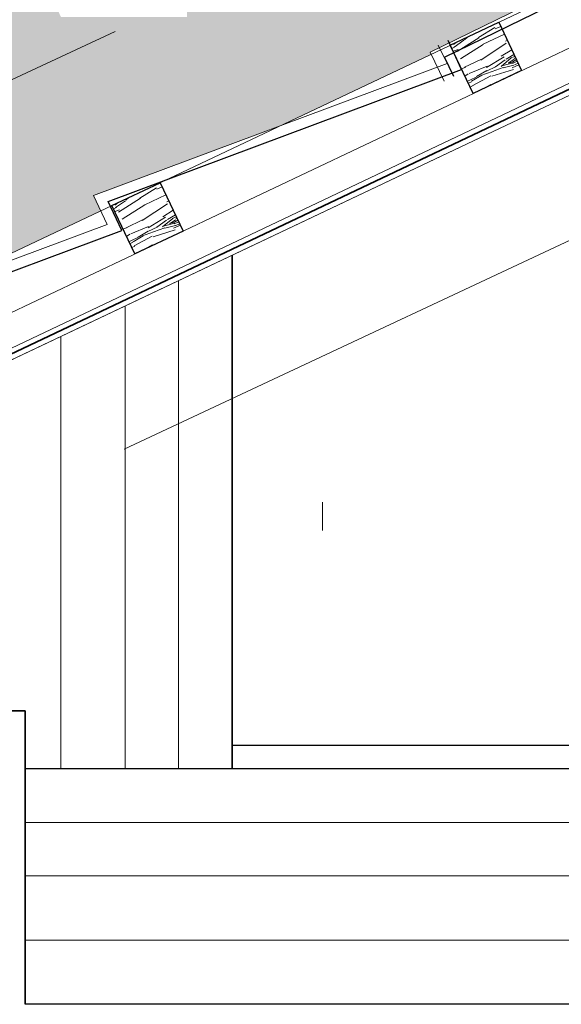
# Model space of a CAD drawing. Header units: millimetres. Extents: x -740 to 33545, y 5178 to 22494.
# Tile 218 of 250: x 12629 to 12679, y 13475 to 13567. Entities that reach past the tile are written whole.
import ezdxf
from ezdxf.lldxf.tags import DXFTag

# ---------------------------------------------------------------- set-up
doc = ezdxf.new("R2010")
doc.units = ezdxf.units.MM
doc.header["$MEASUREMENT"] = 0
for name, color, linetype, lineweight in [('A_istniejÄ…ce Ĺ›ciany', 252, 'Continuous', 35), ('A_izolacja', 252, 'Continuous', 9), ('A_l.przerywana', 252, 'ICAD_ISO03W100', 9), ('A_l.widokowa', 252, 'Continuous', 18), ('A_Ĺ›ciany projektowane', 252, 'Continuous', 35), ('l. przekrojowa', 252, 'Continuous', 30), ('l.widokowa', 252, 'Continuous', 15), ('l.wypeĹ‚nien', 252, 'Continuous', 5)]:
    doc.layers.add(name, color=color, linetype=linetype, lineweight=lineweight)
doc.linetypes.add('BATTING', pattern='A,0.00254,-2.54,[134,ltypeshp.shx,S=2.54,R=0,X=-2.54,Y=0],-5.08,[134,ltypeshp.shx,S=2.54,R=180,X=2.54,Y=0],-2.54', length=10.16254)
tags = doc.linetypes.add('ICAD_ISO03W100', pattern=[30, 12, -18]).pattern_tags.tags
tags[6:7] = [DXFTag(74, 4), DXFTag(75, 0), DXFTag(340, '0'), DXFTag(46, 1.0), DXFTag(50, 0.0), DXFTag(44, 0.0), DXFTag(45, 0.0)]
tags[4:5] = [DXFTag(74, 4), DXFTag(75, 0), DXFTag(340, '0'), DXFTag(46, 1.0), DXFTag(50, 0.0), DXFTag(44, 0.0), DXFTag(45, 0.0)]

msp = doc.modelspace()

# ---------------------------------------------------------------- hatches: boundary and pattern name
msp.add_hatch(color=256).paths.add_polyline_path([(12620.78342540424, 13593.12575548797), (12586.2201179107, 13577.08441181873), (12601.26921351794, 13544.83634980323), (12635.83252101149, 13560.71231879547)])
at = {"layer": 'l.wypeĹ‚nien'}
h = msp.add_hatch(dxfattribs=at)
h.set_pattern_fill('SPANTILE', color=256, scale=17, style=0)
h.set_pattern_definition([(274.9697, (15.64, 17), (-16.99985221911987, 204.0000178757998), [15.699024, -376.776457]), (180, (17, 1.36), (-17, -17), [1.36, -15.64]), (0, (0, 0), (17, 17), [4.760000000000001, -12.24]), (90, (4.760000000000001, 0), (-17, 17), [1.7, -15.3]), (270, (15.64, 1.7), (17, -17), [1.7, -15.3]), (0, (15.64, 0), (17, 17), [1.36, -15.64]), (0, (0, 1.36), (17, 17), [3.4, -13.6]), (85.0303, (3.4, 1.36), (16.99985221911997, 204.0000178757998), [15.699024, -376.776457]), (52.69609999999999, (3.4, 2.21), (-220.9997601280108, -289.0001826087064), [4.488136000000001, -444.32475]), (18.4349, (6.12, 5.78), (34.00000738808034, 16.99997285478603), [4.300694, -49.458015]), (341.5651, (10.2, 7.14), (-34.00000738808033, 16.99997285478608), [4.300694, -49.458015]), (307.3039, (14.28, 5.78), (220.9997601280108, -289.0001826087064), [4.488136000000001, -444.32475]), (20.2249, (6.97, 4.59), (-186.9999534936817, -68.00014170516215), [3.442245, -340.781524]), (339.7751, (10.2, 5.78), (186.9999534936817, -68.00014170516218), [3.442245, -340.781524]), (307.4054, (13.43, 4.59), (170.0001691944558, -220.9998719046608), [3.638153, -360.177725]), (52.5946, (4.760000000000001, 1.7), (-170.0001691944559, -220.9998719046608), [3.638153, -360.177725])])
h.paths.add_polyline_path([(12147.08764404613, 13567.50853257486), (12147.08764404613, 13836.32213791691), (12792.00835975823, 13836.32213791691), (12958.3028535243, 13736.63013146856), (12954.8328404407, 13734.54989081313), (12938.12942972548, 13726.38951909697), (12938.9400197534, 13725.02229223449), (12924.83609426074, 13716.56711973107), (12907.37580881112, 13708.0369804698), (12908.10780380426, 13706.53866477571), (12894.79485047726, 13698.55767274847), (12878.09143976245, 13690.39730103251), (12878.90202979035, 13689.03007417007), (12864.7981042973, 13680.57490166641), (12847.33781884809, 13672.04476240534), (12848.06981384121, 13670.54644671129), (12834.75686051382, 13662.56545468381), (12818.05344979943, 13654.40508296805), (12818.86403982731, 13653.03785610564), (12804.76011433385, 13644.58268360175), (12794.91255788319, 13639.77170681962), (12794.91255788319, 13694.75633801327), (12794.91255788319, 13749.37993865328), (12740.28895724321, 13749.37993865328), (12740.28895724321, 13694.75633801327), (12794.91255788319, 13694.75633801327), (12794.91255788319, 13639.77170681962), (12787.29982888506, 13636.05254434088), (12788.03182387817, 13634.55422864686), (12774.71887055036, 13626.57323661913), (12758.0154598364, 13618.41286490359), (12758.82604986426, 13617.04563804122), (12744.72212437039, 13608.59046553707), (12727.26183892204, 13600.06032627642), (12727.99383391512, 13598.56201058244), (12714.68088058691, 13590.58101855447), (12697.97746987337, 13582.42064683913), (12698.78805990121, 13581.05341997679), (12684.68413440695, 13572.59824747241), (12674.26603075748, 13567.50853257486), (12644.52141418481, 13567.50853257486), (12644.52141418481, 13575.35155514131), (12644.52141418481, 13590.35155514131), (12644.52141418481, 13660.5311417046), (12649.52141418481, 13660.5311417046), (12649.52141418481, 13670.78437167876), (12649.52141418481, 13741.89548278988), (12480.14141418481, 13741.89548278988), (12480.14141418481, 13670.78437167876), (12480.14141418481, 13660.5311417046), (12485.14141418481, 13660.5311417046), (12485.14141418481, 13590.35155514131), (12485.14141418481, 13575.35155514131), (12485.14141418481, 13567.50853257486)])
h.paths.add_polyline_path([(12589.86294709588, 13831.57875862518), (12589.86294709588, 13795.60931519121), (12649.86294709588, 13795.60931519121), (12649.86294709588, 13831.57875862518), (12649.86294709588, 13835.58385138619), (12589.86294709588, 13835.58385138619)], flags=16)
h.paths.add_polyline_path([(12147.08764404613, 13567.50853257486), (12485.14141418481, 13567.50853257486), (12485.14141418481, 13567.35564110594), (12505.14141418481, 13567.35564110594), (12624.52141418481, 13567.35564110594), (12644.52141418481, 13567.35564110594), (12644.52141418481, 13567.50853257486), (12674.26603075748, 13567.50853257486), (12669.01249119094, 13564.9419408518), (12668.11386350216, 13564.50292057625), (12667.22384895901, 13564.06810821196), (12667.31549562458, 13563.88051726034), (12653.21090907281, 13557.19067664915), (12635.79462400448, 13550.6892452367), (12636.46875172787, 13549.24982962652), (12621.61109087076, 13542.20280399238), (12603.40562888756, 13535.40677590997), (12603.98881497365, 13533.84451454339), (12589.80597444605, 13527.11755787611), (12572.55449090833, 13520.67764623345), (12573.22223970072, 13519.25185108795), (12558.20615624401, 13512.12968521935), (12540.16549579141, 13505.39517690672), (12147.08764404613, 13505.39517690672)])
h.paths.add_polyline_path([(12574.31314116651, 13536.40224127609), (12604.74208173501, 13542.19035497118), (12601.52820575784, 13549.08843023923), (12597.96171997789, 13556.74332654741)], flags=16)
h.paths.add_polyline_path([(12480.14141418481, 13741.89548278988), (12480.14141418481, 13670.78437167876), (12649.52141418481, 13670.78437167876), (12649.52141418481, 13741.89548278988)])
h.paths.add_polyline_path([(12594.82637325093, 13574.55162556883), (12604.52611843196, 13553.65454187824), (12638.15075749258, 13569.2620034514), (12628.45101231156, 13590.15908714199)], flags=24)
h = msp.add_hatch(dxfattribs=at)
h.set_pattern_fill('WOOD8', color=256, scale=9.999999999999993, angle=25.37510224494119, style=0)
h.set_pattern_definition([(15.07030224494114, (10348.48713883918, -2769.522129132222), (58.49670824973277, 16.67738744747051), [1.11803, -110.68536]), (25.37510224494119, (10349.56672110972, -2769.231436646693), (4.749790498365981, 13.32064150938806), [1.099999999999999, -8.899999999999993]), (43.81000224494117, (10350.56059487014, -2768.760039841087), (13.78501727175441, 17.60605445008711), [0.94868, -30.67409]), (198.250102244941, (10351.24520154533, -2768.103295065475), (67.53193360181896, 20.96277968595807), [0.8062300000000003, -79.81635000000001]), (200.180702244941, (10350.47953000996, -2768.355776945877), (94.63757113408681, 33.81908506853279), [1.104540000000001, -109.3490700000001]), (219.4113022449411, (10349.44280199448, -2768.736821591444), (-22.82023576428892, -21.89147730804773), [1.236929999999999, -39.99411999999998]), (34.83740224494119, (10349.20995611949, -2769.179295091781), (40.89066947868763, 30.46233003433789), [0.6082799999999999, -60.21934999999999]), (19.03490224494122, (10349.70921482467, -2768.831817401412), (-76.56715490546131, -25.2481712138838), [0.9055399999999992, -89.64830999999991]), (211.085702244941, (10350.56523852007, -2768.536481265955), (-77.03150768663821, -47.60405496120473), [1.004990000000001, -99.49377000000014]), (194.065202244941, (10349.70457117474, -2769.055375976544), (40.42628617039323, 8.1065106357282), [0.5098999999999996, -50.48028999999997]), (20.18070224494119, (10347.71682365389, -2769.998169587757), (-94.6375711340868, -33.81908506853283), [1.104539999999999, -109.34907]), (14.06520224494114, (10348.75355166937, -2769.617124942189), (-40.42628617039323, -8.106510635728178), [1.019799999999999, -49.97038999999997]), (25.37510224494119, (10349.74278177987, -2769.369286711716), (4.749790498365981, 13.32064150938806), [1.199999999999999, -8.799999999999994]), (45.93110224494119, (10350.82700770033, -2768.855035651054), (36.60526283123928, 39.49753126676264), [0.8544, -84.58564000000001]), (29.18920224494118, (10351.42126221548, -2768.241145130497), (122.2075663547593, 69.031225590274), [1.50333, -148.82963]), (20.18070224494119, (10352.733690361, -2767.507979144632), (-94.6375711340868, -33.81908506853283), [1.104539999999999, -109.34907]), (25.37510224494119, (10353.77041837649, -2767.126934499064), (4.749790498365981, 13.32064150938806), [1.099999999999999, -8.899999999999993]), (30.56950224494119, (10345.72907613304, -2770.940963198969), (86.06676105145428, 51.88943078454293), [1.104539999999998, -109.3490699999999]), (20.18070224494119, (10346.6800956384, -2770.379214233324), (-94.6375711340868, -33.81908506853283), [1.104539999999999, -109.34907]), (25.37510224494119, (10345.64336762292, -2770.760258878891), (4.749790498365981, 13.32064150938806), [0.5999999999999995, -9.399999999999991]), (30.56950224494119, (10346.18548058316, -2770.503133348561), (86.06676105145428, 51.88943078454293), [1.104539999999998, -109.3490699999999]), (25.37510224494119, (10347.13650008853, -2769.941384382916), (4.749790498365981, 13.32064150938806), [0.9999999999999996, -8.999999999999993]), (35.67990224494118, (10348.04002168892, -2769.512841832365), (-49.92590115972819, -34.74772685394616), [1.11803, -110.68536]), (30.56950224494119, (10348.94818693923, -2768.860740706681), (86.06676105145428, 51.88943078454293), [1.104539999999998, -109.3490699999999]), (20.18070224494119, (10349.8992064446, -2768.298991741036), (-94.6375711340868, -33.81908506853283), [1.104539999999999, -109.34907]), (20.18070224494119, (10350.93593446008, -2767.917947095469), (-94.6375711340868, -33.81908506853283), [1.104539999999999, -109.34907]), (17.24500224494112, (10351.97266247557, -2767.536902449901), (-58.49671674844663, -16.67734189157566), [1.41421, -69.29646000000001]), (25.37510224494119, (10353.32330122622, -2767.117647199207), (4.749790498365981, 13.32064150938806), [1.499999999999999, -8.499999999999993]), (12.84630224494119, (10355.53314788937, -2772.710193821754), (49.46150671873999, 12.39191648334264), [0.9219500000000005, -91.27349000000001]), (19.66450224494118, (10356.43202583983, -2772.505209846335), (-85.6023699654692, -29.53359919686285), [1.004990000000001, -99.49377000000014]), (33.50520224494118, (10355.53314788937, -2772.710193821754), (49.92587125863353, 34.74776225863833), [0.7071099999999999, -70.00357]), (34.83740224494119, (10356.12275875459, -2772.319861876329), (40.89066947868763, 30.46233003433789), [1.21655, -59.61106999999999]), (25.37510224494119, (10348.08606016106, -2775.910332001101), (4.749790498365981, 13.32064150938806), [1.199999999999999, -8.799999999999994]), (15.91280224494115, (10349.17028608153, -2775.39608094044), (-49.46150454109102, -12.39193165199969), [0.60828, -60.21935]), (227.176502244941, (10349.75525329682, -2775.229307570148), (22.8202253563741, 21.89149288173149), [0.5385199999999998, -53.31312999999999]), (218.369702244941, (10349.38920100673, -2775.624283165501), (72.74611034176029, 56.63924296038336), [1.33417, -132.08247]), (18.25010224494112, (10356.5270216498, -2772.238797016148), (-67.53193360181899, -20.962779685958), [0.80623, -79.81635]), (32.50010224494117, (10356.5270216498, -2772.238797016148), (58.96109731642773, 39.03318064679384), [0.80623, -79.81635]), (25.37510224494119, (10348.17176867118, -2776.091036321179), (4.749790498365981, 13.32064150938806), [0.7999999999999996, -9.199999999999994]), (219.4113022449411, (10348.89458595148, -2775.748202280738), (-22.82023576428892, -21.89147730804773), [0.8246199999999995, -40.40643999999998]), (22.00860224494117, (10350.03095342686, -2774.87718622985), (-148.8489224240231, -59.53149012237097), [1.702939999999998, -168.5909299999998]), (23.08450224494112, (10351.60979440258, -2774.239016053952), (-221.1305925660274, -93.81503505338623), [2.502000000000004, -247.6979200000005]), (28.55490224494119, (10353.9114526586, -2773.258011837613), (149.3132894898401, 81.88737081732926), [1.80278, -178.47479]), (34.83740224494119, (10355.49493728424, -2772.396283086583), (40.89066947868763, 30.46233003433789), [1.82483, -59.0028]), (35.67990224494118, (10348.47174845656, -2776.72350144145), (-49.92590115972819, -34.74772685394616), [1.11803, -110.68536]), (41.32050224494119, (10349.37991370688, -2776.071400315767), (-31.8554401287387, -26.17691756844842), [1.456019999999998, -71.34507999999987]), (25.37510224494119, (10350.4734269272, -2775.11003210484), (4.749790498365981, 13.32064150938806), [1.299999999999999, -8.699999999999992]), (17.24500224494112, (10351.6480050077, -2774.552926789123), (-58.49671674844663, -16.67734189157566), [1.41421, -69.29646000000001]), (28.95140224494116, (10352.99864375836, -2774.13367153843), (131.2428602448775, 73.3165175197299), [1.60312, -158.70907]), (16.62890224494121, (10354.40142406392, -2773.357651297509), (67.53194952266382, 20.96272176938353), [1.31529, -130.21417]), (11.33890224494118, (10355.66171065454, -2772.98125030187), (-31.39107012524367, -3.821080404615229), [1.23693, -39.99412]), (25.37510224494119, (10356.87449934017, -2772.738055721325), (4.749790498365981, 13.32064150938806), [0.6999999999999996, -9.299999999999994]), (200.180702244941, (10350.03095342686, -2774.87718622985), (94.63757113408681, 33.81908506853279), [2.209070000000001, -108.2445400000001]), (20.61150224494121, (10347.78608037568, -2775.27786688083), (-103.6727738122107, -38.10454511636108), [2.40832, -118.00763]), (25.37510224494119, (10350.04024072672, -2774.430069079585), (4.749790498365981, 13.32064150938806), [2.299999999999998, -7.699999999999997]), (29.46070224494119, (10352.11834040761, -2773.444421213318), (113.1724004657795, 64.74571326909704), [2.807129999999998, -137.5495499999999]), (25.37510224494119, (10354.56249237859, -2772.063797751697), (4.749790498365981, 13.32064150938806), [2.499999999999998, -7.499999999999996]), (32.50010224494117, (10348.68601973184, -2777.175262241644), (58.96109731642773, 39.03318064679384), [2.41868, -78.2039]), (31.71530224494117, (10350.7259088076, -2775.875703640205), (67.99629036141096, 43.31863175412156), [1.81108, -88.74277000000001]), (22.88550224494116, (10352.26653917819, -2774.923622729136), (-203.0602494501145, -85.2439814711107), [2.30217, -227.91512]), (18.85530224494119, (10354.38749311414, -2774.028327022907), (-247.7718886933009, -84.31541852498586), [3.52278, -348.7555199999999]), (28.38790224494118, (10345.90049315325, -2771.302371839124), (158.3484450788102, 86.17291224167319), [1.90263, -188.36035]), (17.24500224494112, (10347.57432993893, -2770.397788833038), (-58.49671674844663, -16.67734189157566), [2.12132, -68.58936000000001]), (22.98920224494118, (10349.60028806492, -2769.768905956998), (-212.0953244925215, -89.52972853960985), [2.402079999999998, -237.8061599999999]), (35.99480224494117, (10351.8115941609, -2768.830755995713), (-90.81647597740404, -65.21017876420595), [1.62788, -161.16032]), (25.37510224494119, (10353.12866595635, -2767.874031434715), (4.749790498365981, 13.32064150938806), [1.999999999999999, -7.999999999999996]), (22.19530224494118, (10345.38624209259, -2770.218145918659), (-157.8840637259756, -63.8171006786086), [1.802779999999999, -178.4747899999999]), (31.38410224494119, (10347.05543522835, -2769.537121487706), (-86.06673520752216, -51.88946382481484), [1.910499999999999, -189.1392299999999]), (32.08490224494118, (10348.68641775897, -2768.542186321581), (-77.03155376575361, -47.60399454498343), [1.711720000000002, -169.4607000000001]), (19.66450224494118, (10350.13669596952, -2767.632959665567), (-85.6023699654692, -29.53359919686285), [2.009980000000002, -98.48878000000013]), (13.28030224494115, (10352.02944768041, -2766.956578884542), (-89.88781126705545, -20.49833071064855), [1.431779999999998, -141.7464299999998]), (34.83740224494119, (10353.42294068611, -2766.627675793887), (40.89066947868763, 30.46233003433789), [1.21655, -59.61106999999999]), (29.18920224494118, (10346.20047293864, -2771.934836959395), (122.2075663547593, 69.031225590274), [1.50333, -148.82963]), (12.57080224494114, (10347.51290108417, -2771.20167097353), (-130.314096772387, -28.60480758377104), [2.2561, -223.35418]), (25.37510224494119, (10349.7149198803, -2770.710638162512), (4.749790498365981, 13.32064150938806), [2.499999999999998, -7.499999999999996]), (30.81540224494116, (10351.97372388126, -2769.639281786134), (-95.10198176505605, -56.17483801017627), [2.109499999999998, -208.8407299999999]), (32.08490224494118, (10353.78541073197, -2768.558638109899), (-77.03155376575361, -47.60399454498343), [1.711720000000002, -169.4607000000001]), (25.37510224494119, (10345.08626230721, -2769.585680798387), (4.749790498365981, 13.32064150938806), [1.699999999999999, -8.299999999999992]), (33.50520224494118, (10346.62224902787, -2768.857158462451), (49.92587125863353, 34.74776225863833), [2.82843, -67.88225]), (22.98920224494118, (10348.98069248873, -2767.295830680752), (-212.0953244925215, -89.52972853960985), [2.402079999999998, -237.8061599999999]), (19.84760224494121, (10351.19199858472, -2766.357680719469), (198.3103399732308, 71.92364307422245), [3.114480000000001, -308.33375]), (32.21790224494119, (10348.98599951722, -2777.807727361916), (-145.0277810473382, -90.92273514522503), [2.51794, -249.2756299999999]), (25.37510224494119, (10351.11624075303, -2776.465314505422), (4.749790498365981, 13.32064150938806), [2.799999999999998, -7.199999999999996]), (21.72290224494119, (10353.64610123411, -2775.265395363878), (-288.6625012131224, -114.7778774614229), [4.70956, -466.24691]), (25.37510224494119, (10347.48610059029, -2774.645401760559), (4.749790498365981, 13.32064150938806), [2.399999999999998, -7.599999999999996]), (30.13870224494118, (10349.65455243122, -2773.616899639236), (95.10199537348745, 56.17482411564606), [2.408319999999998, -118.0076299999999]), (23.52750224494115, (10351.73729576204, -2772.407693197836), (-275.3418855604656, -119.5276022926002), [3.101610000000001, -307.0596400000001]), (22.6488022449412, (10354.5810669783, -2771.169563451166), (-184.989731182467, -76.67333135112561), [2.10238, -208.13558]), (20.18070224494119, (10346.80043250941, -2773.199767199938), (-94.6375711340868, -33.81908506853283), [2.209069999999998, -108.2445399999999]), (25.37510224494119, (10348.87388854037, -2772.437677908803), (4.749790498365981, 13.32064150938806), [3.199999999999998, -6.799999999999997]), (27.28430224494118, (10351.76515766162, -2771.06634174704), (257.7357259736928, 133.312770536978), [3.00167, -297.16495]), (28.95140224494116, (10354.43286820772, -2769.690361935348), (131.2428602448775, 73.3165175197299), [1.60312, -158.70907])])
h.paths.add_polyline_path([(12675.77974763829, 13562.3612311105), (12671.26213963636, 13560.21851835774), (12669.1194268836, 13564.73612635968), (12673.63703488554, 13566.87883911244)])
h = msp.add_hatch(dxfattribs=at)
h.set_pattern_fill('WOOD8', color=256, scale=9.999999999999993, angle=25.37510224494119, style=0)
h.set_pattern_definition([(15.07030224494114, (10316.86388282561, -2784.521118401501), (58.49670824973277, 16.67738744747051), [1.11803, -110.68536]), (25.37510224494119, (10317.94346509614, -2784.230425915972), (4.749790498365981, 13.32064150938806), [1.099999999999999, -8.899999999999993]), (43.81000224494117, (10318.93733885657, -2783.759029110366), (13.78501727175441, 17.60605445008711), [0.94868, -30.67409]), (198.250102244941, (10319.62194553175, -2783.102284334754), (67.53193360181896, 20.96277968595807), [0.8062300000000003, -79.81635000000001]), (200.180702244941, (10318.85627399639, -2783.354766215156), (94.63757113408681, 33.81908506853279), [1.104540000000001, -109.3490700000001]), (219.4113022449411, (10317.8195459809, -2783.735810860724), (-22.82023576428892, -21.89147730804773), [1.236929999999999, -39.99411999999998]), (34.83740224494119, (10317.58670010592, -2784.17828436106), (40.89066947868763, 30.46233003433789), [0.6082799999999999, -60.21934999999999]), (19.03490224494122, (10318.0859588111, -2783.830806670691), (-76.56715490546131, -25.2481712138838), [0.9055399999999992, -89.64830999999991]), (211.085702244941, (10318.9419825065, -2783.535470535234), (-77.03150768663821, -47.60405496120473), [1.004990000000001, -99.49377000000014]), (194.065202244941, (10318.08131516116, -2784.054365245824), (40.42628617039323, 8.1065106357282), [0.5098999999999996, -50.48028999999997]), (20.18070224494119, (10316.09356764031, -2784.997158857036), (-94.6375711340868, -33.81908506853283), [1.104539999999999, -109.34907]), (14.06520224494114, (10317.13029565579, -2784.616114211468), (-40.42628617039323, -8.106510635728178), [1.019799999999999, -49.97038999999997]), (25.37510224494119, (10318.11952576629, -2784.368275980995), (4.749790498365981, 13.32064150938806), [1.199999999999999, -8.799999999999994]), (45.93110224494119, (10319.20375168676, -2783.854024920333), (36.60526283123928, 39.49753126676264), [0.8544, -84.58564000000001]), (29.18920224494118, (10319.7980062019, -2783.240134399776), (122.2075663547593, 69.031225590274), [1.50333, -148.82963]), (20.18070224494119, (10321.11043434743, -2782.506968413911), (-94.6375711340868, -33.81908506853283), [1.104539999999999, -109.34907]), (25.37510224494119, (10322.14716236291, -2782.125923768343), (4.749790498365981, 13.32064150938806), [1.099999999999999, -8.899999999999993]), (30.56950224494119, (10314.10582011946, -2785.939952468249), (86.06676105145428, 51.88943078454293), [1.104539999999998, -109.3490699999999]), (20.18070224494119, (10315.05683962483, -2785.378203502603), (-94.6375711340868, -33.81908506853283), [1.104539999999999, -109.34907]), (25.37510224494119, (10314.02011160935, -2785.759248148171), (4.749790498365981, 13.32064150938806), [0.5999999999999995, -9.399999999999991]), (30.56950224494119, (10314.56222456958, -2785.50212261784), (86.06676105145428, 51.88943078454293), [1.104539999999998, -109.3490699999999]), (25.37510224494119, (10315.51324407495, -2784.940373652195), (4.749790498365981, 13.32064150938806), [0.9999999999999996, -8.999999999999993]), (35.67990224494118, (10316.41676567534, -2784.511831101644), (-49.92590115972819, -34.74772685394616), [1.11803, -110.68536]), (30.56950224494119, (10317.32493092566, -2783.85972997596), (86.06676105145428, 51.88943078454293), [1.104539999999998, -109.3490699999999]), (20.18070224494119, (10318.27595043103, -2783.297981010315), (-94.6375711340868, -33.81908506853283), [1.104539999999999, -109.34907]), (20.18070224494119, (10319.31267844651, -2782.916936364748), (-94.6375711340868, -33.81908506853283), [1.104539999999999, -109.34907]), (17.24500224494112, (10320.34940646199, -2782.535891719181), (-58.49671674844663, -16.67734189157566), [1.41421, -69.29646000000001]), (25.37510224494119, (10321.70004521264, -2782.116636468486), (4.749790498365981, 13.32064150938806), [1.499999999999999, -8.499999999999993]), (12.84630224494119, (10323.9098918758, -2787.709183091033), (49.46150671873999, 12.39191648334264), [0.9219500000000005, -91.27349000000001]), (19.66450224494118, (10324.80876982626, -2787.504199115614), (-85.6023699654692, -29.53359919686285), [1.004990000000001, -99.49377000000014]), (33.50520224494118, (10323.9098918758, -2787.709183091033), (49.92587125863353, 34.74776225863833), [0.7071099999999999, -70.00357]), (34.83740224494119, (10324.49950274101, -2787.318851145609), (40.89066947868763, 30.46233003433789), [1.21655, -59.61106999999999]), (25.37510224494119, (10316.46280414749, -2790.909321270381), (4.749790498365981, 13.32064150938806), [1.199999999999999, -8.799999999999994]), (15.91280224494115, (10317.54703006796, -2790.39507020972), (-49.46150454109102, -12.39193165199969), [0.60828, -60.21935]), (227.176502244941, (10318.13199728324, -2790.228296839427), (22.8202253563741, 21.89149288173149), [0.5385199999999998, -53.31312999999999]), (218.369702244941, (10317.76594499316, -2790.623272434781), (72.74611034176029, 56.63924296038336), [1.33417, -132.08247]), (18.25010224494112, (10324.90376563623, -2787.237786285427), (-67.53193360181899, -20.962779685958), [0.80623, -79.81635]), (32.50010224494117, (10324.90376563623, -2787.237786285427), (58.96109731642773, 39.03318064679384), [0.80623, -79.81635]), (25.37510224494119, (10316.5485126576, -2791.090025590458), (4.749790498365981, 13.32064150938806), [0.7999999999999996, -9.199999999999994]), (219.4113022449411, (10317.27132993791, -2790.747191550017), (-22.82023576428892, -21.89147730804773), [0.8246199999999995, -40.40643999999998]), (22.00860224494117, (10318.40769741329, -2789.87617549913), (-148.8489224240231, -59.53149012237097), [1.702939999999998, -168.5909299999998]), (23.08450224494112, (10319.986538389, -2789.238005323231), (-221.1305925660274, -93.81503505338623), [2.502000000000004, -247.6979200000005]), (28.55490224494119, (10322.28819664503, -2788.257001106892), (149.3132894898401, 81.88737081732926), [1.80278, -178.47479]), (34.83740224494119, (10323.87168127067, -2787.395272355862), (40.89066947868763, 30.46233003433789), [1.82483, -59.0028]), (35.67990224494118, (10316.84849244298, -2791.72249071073), (-49.92590115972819, -34.74772685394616), [1.11803, -110.68536]), (41.32050224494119, (10317.7566576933, -2791.070389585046), (-31.8554401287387, -26.17691756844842), [1.456019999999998, -71.34507999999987]), (25.37510224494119, (10318.85017091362, -2790.109021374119), (4.749790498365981, 13.32064150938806), [1.299999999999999, -8.699999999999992]), (17.24500224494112, (10320.02474899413, -2789.551916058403), (-58.49671674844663, -16.67734189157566), [1.41421, -69.29646000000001]), (28.95140224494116, (10321.37538774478, -2789.132660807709), (131.2428602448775, 73.3165175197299), [1.60312, -158.70907]), (16.62890224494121, (10322.77816805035, -2788.356640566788), (67.53194952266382, 20.96272176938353), [1.31529, -130.21417]), (11.33890224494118, (10324.03845464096, -2787.980239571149), (-31.39107012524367, -3.821080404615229), [1.23693, -39.99412]), (25.37510224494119, (10325.25124332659, -2787.737044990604), (4.749790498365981, 13.32064150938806), [0.6999999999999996, -9.299999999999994]), (200.180702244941, (10318.40769741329, -2789.87617549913), (94.63757113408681, 33.81908506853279), [2.209070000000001, -108.2445400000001]), (20.61150224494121, (10316.16282436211, -2790.276856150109), (-103.6727738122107, -38.10454511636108), [2.40832, -118.00763]), (25.37510224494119, (10318.41698471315, -2789.429058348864), (4.749790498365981, 13.32064150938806), [2.299999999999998, -7.699999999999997]), (29.46070224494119, (10320.49508439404, -2788.443410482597), (113.1724004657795, 64.74571326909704), [2.807129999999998, -137.5495499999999]), (25.37510224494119, (10322.93923636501, -2787.062787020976), (4.749790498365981, 13.32064150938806), [2.499999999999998, -7.499999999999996]), (32.50010224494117, (10317.06276371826, -2792.174251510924), (58.96109731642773, 39.03318064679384), [2.41868, -78.2039]), (31.71530224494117, (10319.10265279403, -2790.874692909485), (67.99629036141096, 43.31863175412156), [1.81108, -88.74277000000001]), (22.88550224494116, (10320.64328316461, -2789.922611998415), (-203.0602494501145, -85.2439814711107), [2.30217, -227.91512]), (18.85530224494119, (10322.76423710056, -2789.027316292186), (-247.7718886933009, -84.31541852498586), [3.52278, -348.7555199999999]), (28.38790224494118, (10314.27723713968, -2786.301361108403), (158.3484450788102, 86.17291224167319), [1.90263, -188.36035]), (17.24500224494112, (10315.95107392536, -2785.396778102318), (-58.49671674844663, -16.67734189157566), [2.12132, -68.58936000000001]), (22.98920224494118, (10317.97703205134, -2784.767895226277), (-212.0953244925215, -89.52972853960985), [2.402079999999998, -237.8061599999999]), (35.99480224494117, (10320.18833814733, -2783.829745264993), (-90.81647597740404, -65.21017876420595), [1.62788, -161.16032]), (25.37510224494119, (10321.50540994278, -2782.873020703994), (4.749790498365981, 13.32064150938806), [1.999999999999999, -7.999999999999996]), (22.19530224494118, (10313.76298607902, -2785.217135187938), (-157.8840637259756, -63.8171006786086), [1.802779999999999, -178.4747899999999]), (31.38410224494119, (10315.43217921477, -2784.536110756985), (-86.06673520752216, -51.88946382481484), [1.910499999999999, -189.1392299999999]), (32.08490224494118, (10317.0631617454, -2783.54117559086), (-77.03155376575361, -47.60399454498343), [1.711720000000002, -169.4607000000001]), (19.66450224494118, (10318.51343995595, -2782.631948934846), (-85.6023699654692, -29.53359919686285), [2.009980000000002, -98.48878000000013]), (13.28030224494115, (10320.40619166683, -2781.955568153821), (-89.88781126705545, -20.49833071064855), [1.431779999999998, -141.7464299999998]), (34.83740224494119, (10321.79968467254, -2781.626665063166), (40.89066947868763, 30.46233003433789), [1.21655, -59.61106999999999]), (29.18920224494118, (10314.57721692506, -2786.933826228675), (122.2075663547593, 69.031225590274), [1.50333, -148.82963]), (12.57080224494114, (10315.88964507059, -2786.200660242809), (-130.314096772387, -28.60480758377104), [2.2561, -223.35418]), (25.37510224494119, (10318.09166386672, -2785.709627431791), (4.749790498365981, 13.32064150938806), [2.499999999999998, -7.499999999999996]), (30.81540224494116, (10320.35046786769, -2784.638271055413), (-95.10198176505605, -56.17483801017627), [2.109499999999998, -208.8407299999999]), (32.08490224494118, (10322.16215471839, -2783.557627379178), (-77.03155376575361, -47.60399454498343), [1.711720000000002, -169.4607000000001]), (25.37510224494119, (10313.46300629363, -2784.584670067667), (4.749790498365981, 13.32064150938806), [1.699999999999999, -8.299999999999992]), (33.50520224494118, (10314.99899301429, -2783.85614773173), (49.92587125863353, 34.74776225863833), [2.82843, -67.88225]), (22.98920224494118, (10317.35743647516, -2782.294819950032), (-212.0953244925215, -89.52972853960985), [2.402079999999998, -237.8061599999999]), (19.84760224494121, (10319.56874257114, -2781.356669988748), (198.3103399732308, 71.92364307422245), [3.114480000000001, -308.33375]), (32.21790224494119, (10317.36274350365, -2792.806716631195), (-145.0277810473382, -90.92273514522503), [2.51794, -249.2756299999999]), (25.37510224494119, (10319.49298473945, -2791.464303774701), (4.749790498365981, 13.32064150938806), [2.799999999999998, -7.199999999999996]), (21.72290224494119, (10322.02284522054, -2790.264384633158), (-288.6625012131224, -114.7778774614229), [4.70956, -466.24691]), (25.37510224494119, (10315.86284457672, -2789.644391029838), (4.749790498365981, 13.32064150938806), [2.399999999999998, -7.599999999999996]), (30.13870224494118, (10318.03129641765, -2788.615888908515), (95.10199537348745, 56.17482411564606), [2.408319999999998, -118.0076299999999]), (23.52750224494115, (10320.11403974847, -2787.406682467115), (-275.3418855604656, -119.5276022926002), [3.101610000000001, -307.0596400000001]), (22.6488022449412, (10322.95781096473, -2786.168552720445), (-184.989731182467, -76.67333135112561), [2.10238, -208.13558]), (20.18070224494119, (10315.17717649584, -2788.198756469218), (-94.6375711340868, -33.81908506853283), [2.209069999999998, -108.2445399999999]), (25.37510224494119, (10317.2506325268, -2787.436667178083), (4.749790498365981, 13.32064150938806), [3.199999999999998, -6.799999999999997]), (27.28430224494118, (10320.14190164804, -2786.065331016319), (257.7357259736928, 133.312770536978), [3.00167, -297.16495]), (28.95140224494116, (10322.80961219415, -2784.689351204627), (131.2428602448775, 73.3165175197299), [1.60312, -158.70907])])
h.paths.add_polyline_path([(12644.15649162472, 13547.36224184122), (12639.63888362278, 13545.21952908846), (12637.49617087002, 13549.7371370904), (12642.01377887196, 13551.87984984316)])

# ---------------------------------------------------------------- linework, layer by layer
at = {"linetype": 'Continuous', "lineweight": 5}
for points in [[(12637.81701713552, 13566.00430845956), (12574.31314116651, 13536.40224127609), (12574.31314116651, 13536.40224127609)], [(12551.33302900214, 13498.90872019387), (12678.49918767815, 13559.22394670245), (12678.49918767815, 13559.22394670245)], [(12691.81025320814, 13551.90451117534), (12638.64389052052, 13526.97588468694), (12638.64389052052, 13526.97588468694)], [(12657.16585434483, 13519.36864954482), (12657.16585434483, 13522.01464437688), (12657.16585434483, 13522.01464437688)]]:
    msp.add_lwpolyline(points, dxfattribs=at)
at = {"linetype": 'Continuous', "lineweight": 15}
msp.add_lwpolyline([(12629.38290860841, 13475.08441181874), (12629.38290860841, 13492.24720251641), (12629.38290860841, 13492.24720251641)], dxfattribs=at)
at = {"layer": 'A_istniejÄ…ce Ĺ›ciany', "linetype": 'Continuous'}
msp.add_lwpolyline([(12575.80151325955, 13502.50043249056), (12629.38290860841, 13502.50043249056), (12629.38290860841, 13502.50043249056)], dxfattribs=at)
at = {"layer": 'A_istniejÄ…ce Ĺ›ciany'}
msp.add_lwpolyline([(12629.38290860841, 13475.08441181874), (12629.38290860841, 13502.50043249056), (12629.38290860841, 13502.50043249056)], dxfattribs=at)
at = {"layer": 'A_izolacja'}
msp.add_line((12543.58532247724, 13496.34074405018), (12684.67568620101, 13563.26025577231), dxfattribs=at)
at = {"layer": 'A_izolacja', "linetype": 'ICAD_ISO03W100', "lineweight": 35, "ltscale": 0.2}
msp.add_line((12543.5839801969, 13495.78671720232), (12684.88995747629, 13562.80849497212), dxfattribs=at)
at = {"layer": 'A_izolacja', "lineweight": 35}
msp.add_lwpolyline([(12648.73174581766, 13497.08441181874), (12648.73174581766, 13545.1051747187)], dxfattribs=at)
at = {"layer": 'A_izolacja', "linetype": 'BATTING', "ltscale": 0.5}
for points in [[(12643.73174581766, 13497.08441181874), (12643.73174581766, 13542.73366223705)], [(13304.72658214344, 13492.08441181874), (12629.38290860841, 13492.08441181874)]]:
    msp.add_lwpolyline(points, dxfattribs=at)
at = {"layer": 'A_izolacja', "linetype": 'Continuous'}
for points in [[(12638.73174581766, 13497.08441181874), (12638.73174581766, 13540.36214975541)], [(13304.72658214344, 13487.08441181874), (12629.38290860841, 13487.08441181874)]]:
    msp.add_lwpolyline(points, dxfattribs=at)
at = {"layer": 'A_izolacja', "linetype": 'BATTING', "ltscale": 0.6}
for points in [[(12632.73174581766, 13497.08441181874), (12632.73174581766, 13537.51633477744)], [(13304.72658214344, 13481.08441181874), (12629.38290860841, 13481.08441181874)]]:
    msp.add_lwpolyline(points, dxfattribs=at)
at = {"layer": 'A_l.przerywana', "ltscale": 0.3}
msp.add_line((12544.45069223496, 13505.60543430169), (12680.80804281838, 13570.2800660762), dxfattribs=at)
at = {"layer": 'A_l.widokowa', "lineweight": 30, "ltscale": 0.3}
msp.add_lwpolyline([(13333.05474751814, 13475.08441181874), (12629.38290860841, 13475.08441181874)], dxfattribs=at)
at = {"layer": 'A_Ĺ›ciany projektowane', "linetype": 'Continuous', "lineweight": 30}
for points in [[(13285.37774493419, 13499.28441181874), (12648.73174581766, 13499.28441181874)], [(13304.72658214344, 13497.08441181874), (12629.38290860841, 13497.08441181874)]]:
    msp.add_lwpolyline(points, dxfattribs=at)
at = {"layer": 'l. przekrojowa'}
for points in [[(12669.1194268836, 13564.73612635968), (12673.63703488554, 13566.87883911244), (12675.77974763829, 13562.3612311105), (12671.26213963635, 13560.21851835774), (12669.1194268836, 13564.73612635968)], [(12637.49617087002, 13549.7371370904), (12642.01377887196, 13551.87984984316), (12644.15649162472, 13547.36224184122), (12639.63888362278, 13545.21952908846), (12637.49617087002, 13549.7371370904)]]:
    msp.add_lwpolyline(points, dxfattribs=at)
at = {"layer": 'l.widokowa'}
for p, q in [((12546.59340498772, 13501.08782629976), (12683.39005854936, 13565.97082057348)), ((12614.91610834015, 13529.06633344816), (12685.10422875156, 13562.35673417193))]:
    msp.add_line(p, q, dxfattribs=at)
at = {"layer": 'l.widokowa', "lineweight": 30}
for points in [[(12669.43689710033, 13561.81634186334), (12668.56131602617, 13563.60856295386), (12700.92049724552, 13579.41748675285), (12699.39055716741, 13581.99804548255), (12731.05561808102, 13597.46786011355), (12729.52567800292, 13600.04841884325)], [(12605.3897876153, 13532.95093635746), (12604.69220538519, 13534.8196465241), (12638.43242373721, 13547.41473868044), (12637.16004807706, 13550.13154934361), (12670.17652219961, 13562.4564705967), (12668.90414653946, 13565.17328125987)]]:
    msp.add_lwpolyline(points, dxfattribs=at)
at = {"layer": 'l.widokowa'}
for points in [[(12668.5383909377, 13561.37738095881), (12667.22384895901, 13564.06810821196), (12699.50740995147, 13579.84008810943), (12697.97746987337, 13582.42064683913), (12729.64253078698, 13597.89046147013), (12728.66549175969, 13599.53843881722)], [(12604.45293467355, 13532.60121280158), (12603.40562888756, 13535.40677590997), (12637.06699966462, 13547.97243457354), (12635.79462400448, 13550.6892452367), (12668.81109812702, 13563.0141664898), (12667.99854298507, 13564.74915603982)]]:
    msp.add_lwpolyline(points, dxfattribs=at)

doc.saveas('drawing.dxf')
